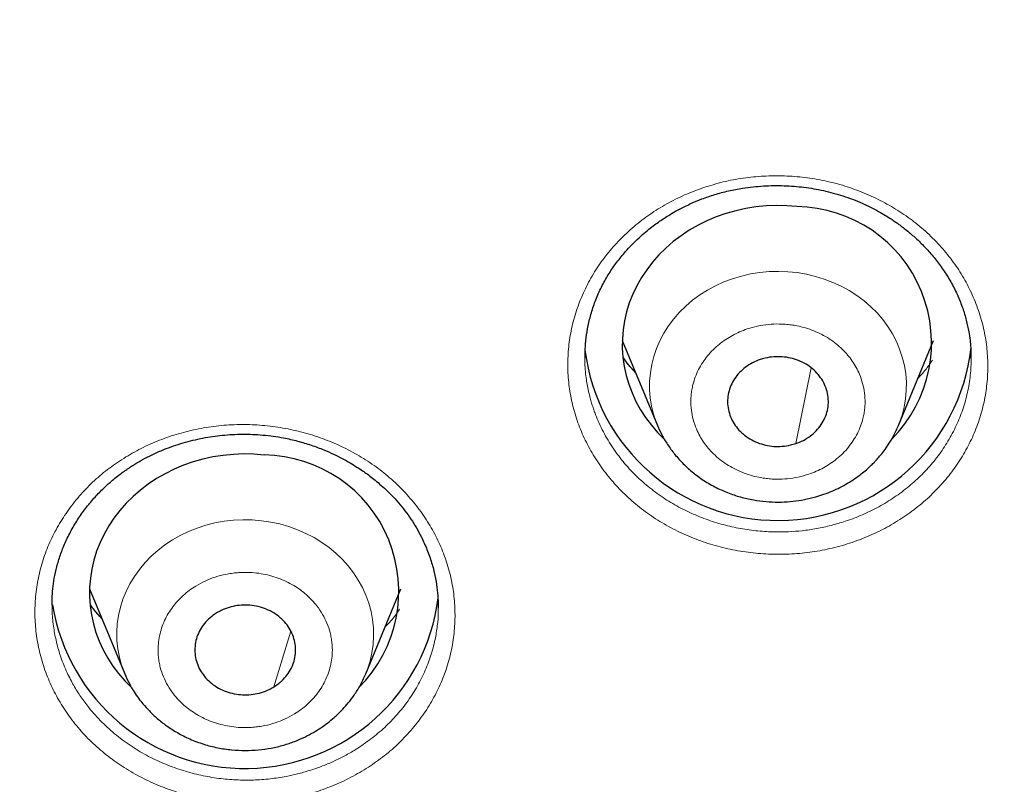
# Model space of a CAD drawing. Header units: millimetres. Extents: x 8 to 1352, y 12 to 1248.
# Tile 55 of 126: x 527 to 539, y 1138 to 1147. Entities that reach past the tile are written whole.
import ezdxf

# ---------------------------------------------------------------- set-up
doc = ezdxf.new("R2010")
doc.units = ezdxf.units.MM

msp = doc.modelspace()

# ---------------------------------------------------------------- linework, layer by layer
at = {"color": 7, "linetype": 'Continuous', "lineweight": 30}
for p, q in [((534.535, 1142.87), (534.954, 1141.858)), ((537.824, 1141.858), (538.243, 1142.87)), ((528.191, 1139.913), (528.61, 1138.9)), ((531.48, 1138.9), (531.899, 1139.913)), ((527.747, 1139.718), (527.747, 1139.728)), ((532.343, 1139.689), (532.344, 1139.681)), ((528.61, 1138.9), (528.612, 1138.895)), ((531.469, 1138.875), (531.48, 1138.9)), ((531.476, 1138.892), (531.48, 1138.9))]:
    msp.add_line(p, q, dxfattribs=at)
at = {"color": 252, "linetype": 'Continuous', "lineweight": 0}
for p, q in [((536.601, 1141.642), (536.784, 1142.543)), ((530.385, 1138.744), (530.589, 1139.406)), ((528.612, 1138.895), (528.63, 1138.856))]:
    msp.add_line(p, q, dxfattribs=at)
at = {"color": 7, "linetype": 'Continuous', "lineweight": 30, "flags": 128}
for points in [[(536.615, 1144.463), (536.493, 1144.473), (536.37, 1144.475), (536.248, 1144.471), (536.126, 1144.459), (536.005, 1144.44), (535.886, 1144.413), (535.769, 1144.38), (535.655, 1144.34), (535.544, 1144.294), (535.437, 1144.241), (535.333, 1144.182), (535.235, 1144.116), (535.142, 1144.046), (535.054, 1143.97), (534.971, 1143.888), (534.895, 1143.803), (534.826, 1143.712), (534.763, 1143.618), (534.708, 1143.521), (534.66, 1143.421), (534.619, 1143.317), (534.586, 1143.212), (534.562, 1143.105), (534.545, 1142.997), (534.536, 1142.888), (534.535, 1142.779), (534.542, 1142.669), (534.558, 1142.561), (534.581, 1142.454), (534.612, 1142.348), (534.652, 1142.245), (534.698, 1142.144), (534.752, 1142.045), (534.813, 1141.951), (534.882, 1141.86), (534.956, 1141.773), (535.032, 1141.697)], [(530.271, 1141.505), (530.149, 1141.515), (530.026, 1141.518), (529.904, 1141.513), (529.782, 1141.501), (529.661, 1141.482), (529.542, 1141.456), (529.425, 1141.423), (529.311, 1141.383), (529.2, 1141.336), (529.093, 1141.283), (528.99, 1141.224), (528.891, 1141.159), (528.798, 1141.088), (528.71, 1141.012), (528.627, 1140.931), (528.552, 1140.845), (528.482, 1140.755), (528.42, 1140.661), (528.364, 1140.563), (528.316, 1140.463), (528.275, 1140.36), (528.243, 1140.254), (528.218, 1140.147), (528.201, 1140.039), (528.192, 1139.93), (528.191, 1139.821), (528.198, 1139.712), (528.214, 1139.603), (528.237, 1139.496), (528.268, 1139.391), (528.308, 1139.287), (528.354, 1139.186), (528.408, 1139.088), (528.47, 1138.993), (528.538, 1138.902), (528.612, 1138.816), (528.686, 1138.741)]]:
    msp.add_lwpolyline(points, dxfattribs=at)
at = {"color": 252, "linetype": 'Continuous', "lineweight": 0, "flags": 128}
for points in [[(537.823, 1141.856), (537.834, 1141.884), (537.867, 1141.979), (537.892, 1142.076), (537.909, 1142.175), (537.917, 1142.274), (537.918, 1142.374), (537.91, 1142.473), (537.894, 1142.571), (537.87, 1142.669), (537.838, 1142.764), (537.799, 1142.857), (537.752, 1142.947), (537.698, 1143.034), (537.636, 1143.118), (537.569, 1143.197), (537.494, 1143.271), (537.414, 1143.341), (537.329, 1143.405), (537.238, 1143.463), (537.143, 1143.515), (537.044, 1143.561), (536.941, 1143.6), (536.836, 1143.633), (536.728, 1143.658), (536.618, 1143.677), (536.507, 1143.688), (536.395, 1143.692), (536.284, 1143.689), (536.173, 1143.678), (536.063, 1143.661), (535.954, 1143.636), (535.849, 1143.604), (535.746, 1143.566), (535.646, 1143.52), (535.55, 1143.469), (535.459, 1143.411), (535.373, 1143.348), (535.292, 1143.279), (535.217, 1143.205), (535.149, 1143.127), (535.087, 1143.044), (535.032, 1142.957), (534.984, 1142.867), (534.944, 1142.775), (534.911, 1142.679), (534.886, 1142.582), (534.87, 1142.484), (534.861, 1142.385), (534.86, 1142.285), (534.868, 1142.186), (534.884, 1142.087), (534.908, 1141.99), (534.94, 1141.895), (534.955, 1141.855)], [(531.48, 1138.9), (531.501, 1138.956), (531.532, 1139.051), (531.554, 1139.149), (531.568, 1139.248), (531.574, 1139.347), (531.572, 1139.447), (531.562, 1139.546), (531.544, 1139.644), (531.517, 1139.741), (531.483, 1139.835), (531.441, 1139.928), (531.392, 1140.017), (531.336, 1140.103), (531.272, 1140.185), (531.202, 1140.263), (531.126, 1140.335), (531.045, 1140.403), (530.957, 1140.465), (530.865, 1140.522), (530.769, 1140.572), (530.669, 1140.616), (530.565, 1140.653), (530.459, 1140.684), (530.35, 1140.707), (530.24, 1140.723), (530.129, 1140.732), (530.017, 1140.734), (529.905, 1140.729), (529.795, 1140.716), (529.685, 1140.696), (529.578, 1140.669), (529.473, 1140.635), (529.371, 1140.595), (529.272, 1140.548), (529.178, 1140.494), (529.088, 1140.435), (529.004, 1140.37), (528.925, 1140.299), (528.852, 1140.224), (528.785, 1140.144), (528.725, 1140.06), (528.672, 1139.972), (528.627, 1139.882), (528.589, 1139.788), (528.559, 1139.692), (528.536, 1139.595), (528.522, 1139.496), (528.516, 1139.396), (528.518, 1139.297), (528.528, 1139.198), (528.547, 1139.1), (528.573, 1139.003), (528.607, 1138.908), (528.61, 1138.9)]]:
    msp.add_lwpolyline(points, dxfattribs=at)
at = {"color": 7, "linetype": 'Continuous', "lineweight": 30}
for centre, radius, start, end in [((536.595, 1142.84), 1.623, 315.0244, 89.2927), ((536.388, 1143.041), 2.315, 187.1576, 353.6192), ((530.251, 1139.883), 1.623, 315.0334, 89.2926), ((530.041, 1140.093), 2.32, 189.1781, 352.9046)]:
    msp.add_arc(centre, radius, start, end, dxfattribs=at)
for points, knots in [([(546.886, 1162.736), (546.813, 1162.737), (546.474, 1162.738), (545.877, 1162.728), (545.1, 1162.706), (544.342, 1162.67), (543.602, 1162.623), (542.882, 1162.566), (542.158, 1162.498), (541.432, 1162.417), (540.705, 1162.325), (540.002, 1162.224), (539.322, 1162.116), (538.666, 1162.002), (538.033, 1161.882), (537.423, 1161.758), (536.837, 1161.63), (536.273, 1161.499), (535.735, 1161.368), (535.223, 1161.236), (534.736, 1161.104), (534.27, 1160.973), (533.805, 1160.836), (533.341, 1160.694), (532.882, 1160.548), (532.451, 1160.406), (532.047, 1160.268), (531.672, 1160.137), (531.327, 1160.012), (531.009, 1159.894), (530.717, 1159.783), (530.457, 1159.682), (530.228, 1159.592), (530.028, 1159.512), (529.848, 1159.438), (529.687, 1159.372), (529.539, 1159.311), (529.403, 1159.253), (529.277, 1159.2), (529.169, 1159.154), (529.082, 1159.116), (529.013, 1159.086), (528.951, 1159.06), (528.88, 1159.029), (528.79, 1158.989), (528.678, 1158.94), (528.548, 1158.881), (528.404, 1158.816), (528.25, 1158.746), (528.087, 1158.671), (527.916, 1158.591), (527.7, 1158.49), (527.436, 1158.363), (527.119, 1158.208), (526.784, 1158.04), (526.429, 1157.859), (526.056, 1157.663), (525.665, 1157.452), (525.256, 1157.226), (524.787, 1156.959), (524.269, 1156.655), (523.717, 1156.318), (523.185, 1155.982), (522.673, 1155.647), (522.18, 1155.314), (521.681, 1154.965), (521.176, 1154.6), (520.668, 1154.219), (520.185, 1153.845), (519.723, 1153.474), (519.275, 1153.104), (518.837, 1152.73), (518.407, 1152.351), (517.984, 1151.966), (517.663, 1151.664), (517.44, 1151.45), (517.311, 1151.326), (517.184, 1151.2), (517.058, 1151.076), (516.937, 1150.955), (516.827, 1150.845), (516.739, 1150.755), (516.671, 1150.685), (516.62, 1150.633), (516.576, 1150.587), (516.538, 1150.548), (516.506, 1150.515), (516.48, 1150.487), (516.452, 1150.459), (516.415, 1150.419), (516.36, 1150.362), (516.287, 1150.285), (516.2, 1150.193), (516.103, 1150.088), (515.999, 1149.976), (515.87, 1149.836), (515.715, 1149.665), (515.531, 1149.459), (515.335, 1149.236), (515.126, 1148.994), (514.908, 1148.736), (514.693, 1148.477), (514.489, 1148.225), (514.281, 1147.965), (514.074, 1147.699), (513.868, 1147.431), (513.683, 1147.183), (513.514, 1146.955), (513.354, 1146.734), (513.195, 1146.509), (513.033, 1146.277), (512.868, 1146.038), (512.702, 1145.791), (512.563, 1145.581), (512.455, 1145.415), (512.384, 1145.303), (512.322, 1145.207), (512.272, 1145.127), (512.233, 1145.066), (512.205, 1145.022), (512.185, 1144.989), (512.165, 1144.957), (512.14, 1144.917), (512.108, 1144.865), (512.066, 1144.797), (512.012, 1144.709), (511.947, 1144.602), (511.872, 1144.478), (511.75, 1144.274), (511.588, 1143.996), (511.393, 1143.652), (511.207, 1143.314), (511.051, 1143.022), (510.922, 1142.776), (510.819, 1142.574), (510.72, 1142.378), (510.63, 1142.195), (510.554, 1142.04), (510.491, 1141.91), (510.441, 1141.805), (510.397, 1141.712), (510.357, 1141.625), (510.31, 1141.524), (510.252, 1141.398), (510.182, 1141.245), (510.103, 1141.068), (510.016, 1140.868), (509.921, 1140.648), (509.823, 1140.416), (509.725, 1140.177), (509.64, 1139.963), (509.566, 1139.775), (509.504, 1139.614), (509.445, 1139.459), (509.392, 1139.316), (509.349, 1139.2), (509.316, 1139.11), (509.292, 1139.043), (509.271, 1138.985), (509.249, 1138.925), (509.221, 1138.845), (509.185, 1138.741), (509.142, 1138.617), (509.096, 1138.483), (509.049, 1138.342), (509.003, 1138.204), (508.962, 1138.078), (508.927, 1137.97), (508.901, 1137.89), (508.884, 1137.834), (508.871, 1137.795), (508.856, 1137.748), (508.839, 1137.691), (508.826, 1137.65), (508.819, 1137.628)], [0, 0, 0, 0, 0.004273, 0.019721, 0.034822, 0.049576, 0.063984, 0.078045, 0.091761, 0.10645, 0.120721, 0.134574, 0.14801, 0.16103, 0.173633, 0.185819, 0.197589, 0.208943, 0.219881, 0.230218, 0.240154, 0.249689, 0.258823, 0.268891, 0.278421, 0.287415, 0.295871, 0.303791, 0.311047, 0.317785, 0.324005, 0.329708, 0.334443, 0.33875, 0.342629, 0.346081, 0.349163, 0.352235, 0.354952, 0.357314, 0.359321, 0.360649, 0.361827, 0.363347, 0.365307, 0.367762, 0.370673, 0.373878, 0.377277, 0.380871, 0.384659, 0.388642, 0.395254, 0.402341, 0.409903, 0.417939, 0.426451, 0.435437, 0.444899, 0.454836, 0.46835, 0.481543, 0.494407, 0.506943, 0.519151, 0.531031, 0.544611, 0.557735, 0.570403, 0.582616, 0.594728, 0.606735, 0.618739, 0.630739, 0.642736, 0.646506, 0.650276, 0.654045, 0.657814, 0.661509, 0.664821, 0.667715, 0.669463, 0.671013, 0.672366, 0.673521, 0.67448, 0.67524, 0.675953, 0.676996, 0.678725, 0.680964, 0.683714, 0.686816, 0.690048, 0.693406, 0.69894, 0.704789, 0.710952, 0.717905, 0.725219, 0.732529, 0.739473, 0.746049, 0.753904, 0.761161, 0.76782, 0.773881, 0.77953, 0.785455, 0.791722, 0.797864, 0.804302, 0.811037, 0.814275, 0.817179, 0.819657, 0.821712, 0.823342, 0.824375, 0.825114, 0.825832, 0.82685, 0.82817, 0.829792, 0.83209, 0.834808, 0.837944, 0.8415, 0.850275, 0.858874, 0.867273, 0.875473, 0.880525, 0.885497, 0.890379, 0.894885, 0.898889, 0.901764, 0.904311, 0.906529, 0.908474, 0.910606, 0.913835, 0.917516, 0.921596, 0.926409, 0.931667, 0.937134, 0.942718, 0.948419, 0.952108, 0.955844, 0.959591, 0.962933, 0.965756, 0.96761, 0.969142, 0.970353, 0.971574, 0.973226, 0.975632, 0.97843, 0.981393, 0.984519, 0.98781, 0.990567, 0.992947, 0.994924, 0.995763, 0.996503, 0.997372, 0.998617, 1, 1, 1, 1]), ([(534.092, 1142.667), (534.092, 1142.71), (534.094, 1142.798), (534.108, 1142.938), (534.135, 1143.085), (534.177, 1143.239), (534.234, 1143.393), (534.304, 1143.543), (534.387, 1143.685), (534.482, 1143.819), (534.578, 1143.935), (534.67, 1144.032), (534.753, 1144.11), (534.83, 1144.176), (534.9, 1144.232), (534.962, 1144.277), (535.024, 1144.319), (535.092, 1144.362), (535.172, 1144.41), (535.265, 1144.459), (535.37, 1144.509), (535.494, 1144.559), (535.638, 1144.609), (535.8, 1144.652), (535.994, 1144.689), (536.215, 1144.713), (536.459, 1144.716), (536.699, 1144.697), (536.934, 1144.657), (537.166, 1144.594), (537.352, 1144.524), (537.491, 1144.458), (537.584, 1144.409), (537.666, 1144.362), (537.731, 1144.32), (537.781, 1144.286), (537.821, 1144.258), (537.861, 1144.229), (537.91, 1144.191), (537.982, 1144.131), (538.073, 1144.049), (538.176, 1143.943), (538.276, 1143.825), (538.372, 1143.693), (538.459, 1143.551), (538.532, 1143.403), (538.59, 1143.256), (538.633, 1143.113), (538.66, 1142.986), (538.677, 1142.876), (538.685, 1142.786), (538.688, 1142.71), (538.687, 1142.669), (538.687, 1142.649)], [0, 0, 0, 0, 0.021165, 0.04349, 0.066987, 0.09166, 0.116873, 0.14182, 0.166501, 0.190931, 0.215124, 0.23312, 0.2501, 0.264825, 0.27728, 0.288731, 0.298204, 0.309529, 0.323029, 0.338039, 0.354377, 0.372055, 0.394383, 0.418139, 0.441695, 0.476243, 0.509882, 0.542627, 0.575172, 0.608441, 0.64247, 0.657975, 0.673438, 0.686937, 0.697984, 0.706576, 0.712638, 0.719069, 0.727922, 0.739195, 0.759493, 0.781117, 0.803974, 0.828053, 0.853345, 0.878614, 0.902633, 0.92541, 0.94696, 0.962322, 0.976525, 0.989039, 1, 1, 1, 1]), ([(534.693, 1142.489), (534.67, 1142.512), (534.617, 1142.567), (534.572, 1142.628), (534.547, 1142.664)], [0, 0, 0, 0, 0.42457, 1, 1, 1, 1]), ([(536.177, 1142.642), (536.146, 1142.63), (536.084, 1142.606), (536.002, 1142.553), (535.93, 1142.49), (535.871, 1142.416), (535.826, 1142.334), (535.798, 1142.248), (535.786, 1142.158), (535.792, 1142.068), (535.815, 1141.979), (535.853, 1141.896), (535.907, 1141.819), (535.975, 1141.752), (536.054, 1141.695), (536.143, 1141.651), (536.239, 1141.621), (536.339, 1141.606), (536.441, 1141.607), (536.529, 1141.62), (536.581, 1141.636), (536.601, 1141.642)], [0, 0, 0, 0, 0.0529252, 0.1073853, 0.1603105, 0.2147706, 0.2676958, 0.3221559, 0.3750811, 0.4295412, 0.4824664, 0.5369265, 0.5898517, 0.6443117, 0.697237, 0.751697, 0.8046223, 0.8590823, 0.9120076, 0.9664676, 1, 1, 1, 1]), ([(536.601, 1141.642), (536.632, 1141.653), (536.694, 1141.677), (536.776, 1141.73), (536.848, 1141.794), (536.907, 1141.867), (536.952, 1141.949), (536.98, 1142.036), (536.992, 1142.126), (536.986, 1142.216), (536.964, 1142.304), (536.925, 1142.388), (536.871, 1142.465), (536.803, 1142.532), (536.724, 1142.589), (536.635, 1142.632), (536.539, 1142.662), (536.439, 1142.677), (536.337, 1142.677), (536.249, 1142.664), (536.197, 1142.648), (536.177, 1142.642)], [0, 0, 0, 0, 0.052925, 0.107385, 0.160311, 0.214771, 0.267696, 0.322156, 0.375081, 0.429541, 0.482466, 0.536926, 0.589852, 0.644312, 0.697237, 0.751697, 0.804622, 0.859082, 0.912008, 0.966468, 1, 1, 1, 1]), ([(527.746, 1139.726), (527.746, 1139.759), (527.746, 1139.826), (527.755, 1139.945), (527.777, 1140.075), (527.81, 1140.212), (527.856, 1140.354), (527.917, 1140.5), (527.993, 1140.646), (528.081, 1140.786), (528.178, 1140.915), (528.28, 1141.032), (528.385, 1141.136), (528.477, 1141.216), (528.551, 1141.274), (528.601, 1141.31), (528.643, 1141.339), (528.684, 1141.367), (528.744, 1141.405), (528.831, 1141.456), (528.946, 1141.514), (529.106, 1141.585), (529.304, 1141.653), (529.538, 1141.71), (529.774, 1141.744), (530.013, 1141.757), (530.258, 1141.747), (530.477, 1141.717), (530.67, 1141.673), (530.829, 1141.625), (530.972, 1141.572), (531.095, 1141.518), (531.199, 1141.466), (531.291, 1141.414), (531.371, 1141.365), (531.439, 1141.321), (531.5, 1141.277), (531.562, 1141.23), (531.631, 1141.174), (531.708, 1141.106), (531.789, 1141.027), (531.899, 1140.907), (532.024, 1140.743), (532.134, 1140.554), (532.212, 1140.379), (532.267, 1140.225), (532.306, 1140.073), (532.33, 1139.931), (532.342, 1139.801), (532.344, 1139.72), (532.344, 1139.681)], [0, 0, 0, 0, 0.017422, 0.036261, 0.056596, 0.078161, 0.100952, 0.124982, 0.150265, 0.175561, 0.199639, 0.222498, 0.244138, 0.264474, 0.275967, 0.284955, 0.291429, 0.297743, 0.30652, 0.321725, 0.34101, 0.361421, 0.395569, 0.428946, 0.461567, 0.494313, 0.527913, 0.5624, 0.585903, 0.609597, 0.631858, 0.649531, 0.665896, 0.680951, 0.694495, 0.705846, 0.715337, 0.726825, 0.739316, 0.754077, 0.771091, 0.789104, 0.825507, 0.862455, 0.887418, 0.912644, 0.937024, 0.959697, 0.980681, 1, 1, 1, 1]), ([(534.954, 1141.858), (534.971, 1141.82), (535.006, 1141.741), (535.075, 1141.627), (535.159, 1141.512), (535.262, 1141.397), (535.384, 1141.288), (535.521, 1141.189), (535.671, 1141.106), (535.825, 1141.041), (535.979, 1140.993), (536.133, 1140.962), (536.283, 1140.946), (536.428, 1140.943), (536.569, 1140.953), (536.705, 1140.973), (536.862, 1141.011), (537.036, 1141.072), (537.19, 1141.15), (537.304, 1141.222), (537.378, 1141.277), (537.439, 1141.327), (537.481, 1141.366), (537.51, 1141.394), (537.533, 1141.417), (537.563, 1141.448), (537.604, 1141.495), (537.654, 1141.557), (537.71, 1141.638), (537.771, 1141.739), (537.805, 1141.816), (537.824, 1141.858)], [0, 0, 0, 0, 0.0340652, 0.0710311, 0.1109907, 0.1540314, 0.2002444, 0.2490891, 0.2968416, 0.3429063, 0.3873082, 0.4300714, 0.471219, 0.5107726, 0.5487574, 0.5861826, 0.6237989, 0.6805897, 0.7378895, 0.7665765, 0.7925027, 0.8147499, 0.8333016, 0.8411878, 0.8487991, 0.8607497, 0.8779592, 0.9004565, 0.9282742, 0.9614455, 1, 1, 1, 1]), ([(528.338, 1139.559), (528.303, 1139.596), (528.254, 1139.648), (528.213, 1139.706), (528.201, 1139.722)], [0, 0, 0, 0, 0.710788, 1, 1, 1, 1]), ([(530.385, 1138.744), (530.412, 1138.762), (530.466, 1138.798), (530.531, 1138.867), (530.585, 1138.944), (530.622, 1139.028), (530.643, 1139.117), (530.647, 1139.207), (530.634, 1139.297), (530.605, 1139.383), (530.559, 1139.465), (530.499, 1139.537), (530.426, 1139.6), (530.343, 1139.651), (530.25, 1139.689), (530.152, 1139.713), (530.051, 1139.721), (529.95, 1139.715), (529.851, 1139.693), (529.769, 1139.661), (529.723, 1139.635), (529.705, 1139.625)], [0, 0, 0, 0, 0.052925, 0.107385, 0.160311, 0.214771, 0.267696, 0.322156, 0.375081, 0.429541, 0.482466, 0.536926, 0.589852, 0.644312, 0.697237, 0.751697, 0.804622, 0.859082, 0.912008, 0.966468, 1, 1, 1, 1]), ([(529.705, 1139.625), (529.678, 1139.607), (529.625, 1139.57), (529.559, 1139.501), (529.506, 1139.424), (529.468, 1139.34), (529.447, 1139.251), (529.443, 1139.161), (529.456, 1139.071), (529.485, 1138.985), (529.531, 1138.904), (529.591, 1138.831), (529.664, 1138.768), (529.748, 1138.717), (529.84, 1138.679), (529.938, 1138.656), (530.04, 1138.647), (530.14, 1138.654), (530.239, 1138.676), (530.321, 1138.707), (530.368, 1138.734), (530.385, 1138.744)], [0, 0, 0, 0, 0.052925, 0.107385, 0.160311, 0.214771, 0.267696, 0.322156, 0.375081, 0.429541, 0.482466, 0.536926, 0.589852, 0.644312, 0.697237, 0.751697, 0.804622, 0.859082, 0.912008, 0.966468, 1, 1, 1, 1]), ([(528.61, 1138.9), (528.628, 1138.861), (528.661, 1138.787), (528.718, 1138.691), (528.773, 1138.611), (528.833, 1138.535), (528.905, 1138.454), (528.999, 1138.365), (529.11, 1138.278), (529.239, 1138.195), (529.387, 1138.121), (529.548, 1138.06), (529.715, 1138.017), (529.881, 1137.993), (530.045, 1137.985), (530.203, 1137.992), (530.355, 1138.014), (530.499, 1138.048), (530.632, 1138.093), (530.751, 1138.144), (530.855, 1138.199), (530.946, 1138.255), (531.029, 1138.315), (531.096, 1138.371), (531.156, 1138.426), (531.212, 1138.483), (531.277, 1138.557), (531.347, 1138.651), (531.418, 1138.763), (531.456, 1138.848), (531.476, 1138.892)], [0, 0, 0, 0, 0.0361134, 0.0673549, 0.0937885, 0.1167472, 0.1496429, 0.1858952, 0.2255125, 0.2685054, 0.3148881, 0.3634409, 0.4107886, 0.4567588, 0.5013727, 0.5446507, 0.5866119, 0.6272738, 0.6664329, 0.7024452, 0.7349934, 0.7641046, 0.7908599, 0.8200804, 0.837359, 0.8597918, 0.887489, 0.9204938, 0.9588477, 1, 1, 1, 1])]:
    msp.add_open_spline(points, degree=3, knots=knots, dxfattribs=at)
at = {"color": 252, "linetype": 'Continuous', "lineweight": 0}
for points, knots in [([(535.503, 1144.689), (535.58, 1144.713), (535.735, 1144.761), (535.975, 1144.805), (536.219, 1144.83), (536.465, 1144.832), (536.709, 1144.813), (536.951, 1144.773), (537.187, 1144.711), (537.417, 1144.628), (537.636, 1144.526), (537.843, 1144.405), (538.035, 1144.267), (538.213, 1144.111), (538.373, 1143.941), (538.513, 1143.758), (538.632, 1143.565), (538.73, 1143.361), (538.806, 1143.149), (538.858, 1142.932), (538.886, 1142.714), (538.891, 1142.493), (538.871, 1142.272), (538.828, 1142.055), (538.761, 1141.843), (538.671, 1141.639), (538.559, 1141.442), (538.426, 1141.257), (538.274, 1141.084), (538.103, 1140.925), (537.916, 1140.782), (537.714, 1140.657), (537.5, 1140.55), (537.273, 1140.462), (537.038, 1140.394), (536.798, 1140.348), (536.553, 1140.324), (536.308, 1140.321), (536.062, 1140.339), (535.82, 1140.38), (535.584, 1140.441), (535.355, 1140.523), (535.136, 1140.624), (534.93, 1140.744), (534.738, 1140.882), (534.562, 1141.036), (534.403, 1141.204), (534.263, 1141.386), (534.143, 1141.58), (534.045, 1141.783), (533.969, 1141.994), (533.917, 1142.21), (533.888, 1142.43), (533.884, 1142.653), (533.904, 1142.875), (533.947, 1143.093), (534.014, 1143.306), (534.105, 1143.513), (534.217, 1143.711), (534.35, 1143.897), (534.502, 1144.07), (534.673, 1144.229), (534.86, 1144.373), (535.062, 1144.498), (535.276, 1144.606), (535.427, 1144.661), (535.503, 1144.689)], [0, 0, 0, 0, 0.015623, 0.031162, 0.046736, 0.062466, 0.078055, 0.093574, 0.109159, 0.124957, 0.140645, 0.156185, 0.171735, 0.187461, 0.203285, 0.218874, 0.234383, 0.249966, 0.265809, 0.281416, 0.296922, 0.31246, 0.328218, 0.343799, 0.359327, 0.374931, 0.390504, 0.406176, 0.421812, 0.437387, 0.453116, 0.468672, 0.484236, 0.499999, 0.515774, 0.531335, 0.546883, 0.562612, 0.578198, 0.593823, 0.609518, 0.625068, 0.640748, 0.656295, 0.671847, 0.687539, 0.703097, 0.718608, 0.734208, 0.750032, 0.765562, 0.781052, 0.796658, 0.812536, 0.828188, 0.843709, 0.85927, 0.875041, 0.890803, 0.906369, 0.921896, 0.937534, 0.953259, 0.968828, 0.984368, 1, 1, 1, 1]), ([(536.756, 1141.277), (536.786, 1141.288), (536.846, 1141.31), (536.932, 1141.353), (537.012, 1141.402), (537.09, 1141.459), (537.163, 1141.524), (537.229, 1141.597), (537.287, 1141.677), (537.336, 1141.761), (537.375, 1141.849), (537.4, 1141.929), (537.415, 1142.001), (537.423, 1142.064), (537.428, 1142.145), (537.423, 1142.243), (537.4, 1142.358), (537.365, 1142.46), (537.322, 1142.549), (537.275, 1142.625), (537.22, 1142.697), (537.156, 1142.766), (537.082, 1142.831), (537, 1142.891), (536.911, 1142.942), (536.817, 1142.985), (536.718, 1143.02), (536.627, 1143.042), (536.547, 1143.056), (536.476, 1143.063), (536.386, 1143.067), (536.275, 1143.063), (536.146, 1143.043), (536.032, 1143.011), (535.932, 1142.973), (535.847, 1142.931), (535.766, 1142.882), (535.688, 1142.825), (535.615, 1142.759), (535.549, 1142.686), (535.491, 1142.607), (535.442, 1142.523), (535.403, 1142.435), (535.378, 1142.354), (535.363, 1142.282), (535.355, 1142.22), (535.35, 1142.139), (535.355, 1142.04), (535.378, 1141.926), (535.413, 1141.824), (535.456, 1141.735), (535.503, 1141.658), (535.558, 1141.586), (535.623, 1141.517), (535.696, 1141.452), (535.778, 1141.393), (535.867, 1141.342), (535.961, 1141.298), (536.06, 1141.264), (536.151, 1141.241), (536.231, 1141.228), (536.302, 1141.22), (536.392, 1141.216), (536.503, 1141.221), (536.632, 1141.24), (536.714, 1141.265), (536.756, 1141.277)], [0, 0, 0, 0, 0.0150516, 0.0299786, 0.0449157, 0.0599973, 0.0763042, 0.0924596, 0.1086355, 0.1250038, 0.1413108, 0.1574661, 0.1682398, 0.1790738, 0.1900182, 0.2100292, 0.229916, 0.2499991, 0.2650357, 0.2799576, 0.2948999, 0.3099973, 0.3263042, 0.3424596, 0.3586356, 0.3750038, 0.3913108, 0.4074662, 0.4182398, 0.4290738, 0.4400183, 0.4600292, 0.479916, 0.4999991, 0.5150357, 0.5299576, 0.5448999, 0.5599973, 0.5763042, 0.5924596, 0.6086356, 0.6250038, 0.6413108, 0.6574662, 0.6682399, 0.6790738, 0.6900183, 0.7100292, 0.729916, 0.7499991, 0.7650357, 0.7799576, 0.7948999, 0.8099973, 0.8263043, 0.8424596, 0.8586356, 0.8750038, 0.8913108, 0.9074662, 0.9182399, 0.9290738, 0.9400183, 0.9600479, 0.9799348, 1, 1, 1, 1]), ([(538.689, 1142.652), (538.689, 1142.63), (538.688, 1142.538), (538.673, 1142.377), (538.631, 1142.173), (538.567, 1141.975), (538.481, 1141.784), (538.375, 1141.602), (538.251, 1141.432), (538.108, 1141.273), (537.95, 1141.129), (537.777, 1141), (537.592, 1140.887), (537.396, 1140.791), (537.205, 1140.719), (537.022, 1140.665), (536.85, 1140.628), (536.681, 1140.603), (536.516, 1140.591), (536.34, 1140.588), (536.149, 1140.599), (535.942, 1140.627), (535.735, 1140.674), (535.53, 1140.739), (535.329, 1140.822), (535.135, 1140.924), (534.949, 1141.045), (534.775, 1141.184), (534.615, 1141.341), (534.472, 1141.515), (534.347, 1141.705), (534.27, 1141.857), (534.226, 1141.962), (534.206, 1142.015), (534.187, 1142.07), (534.169, 1142.125), (534.151, 1142.19), (534.133, 1142.264), (534.117, 1142.344), (534.099, 1142.464), (534.087, 1142.572), (534.09, 1142.654), (534.091, 1142.669)], [0, 0, 0, 0, 0.010344, 0.042351, 0.074245, 0.106025, 0.137692, 0.169245, 0.200684, 0.232011, 0.263224, 0.294324, 0.325311, 0.356185, 0.386946, 0.411477, 0.435936, 0.460323, 0.482495, 0.504814, 0.533191, 0.562104, 0.591554, 0.62154, 0.652061, 0.68312, 0.714714, 0.746844, 0.779511, 0.812715, 0.846454, 0.88073, 0.889387, 0.898078, 0.906802, 0.915559, 0.92468, 0.937628, 0.950214, 0.962439, 0.993259, 1, 1, 1, 1]), ([(534.547, 1142.667), (534.57, 1142.633), (534.615, 1142.569), (534.669, 1142.511), (534.695, 1142.484)], [0, 0, 0, 0, 0.519742, 1, 1, 1, 1]), ([(538.056, 1142.418), (538.086, 1142.451), (538.15, 1142.519), (538.202, 1142.596), (538.228, 1142.635)], [0, 0, 0, 0, 0.4858456, 1, 1, 1, 1]), ([(528.624, 1141.482), (528.692, 1141.521), (528.829, 1141.601), (529.05, 1141.695), (529.28, 1141.771), (529.518, 1141.826), (529.76, 1141.86), (530.005, 1141.872), (530.251, 1141.862), (530.495, 1141.83), (530.735, 1141.778), (530.967, 1141.705), (531.191, 1141.611), (531.404, 1141.498), (531.605, 1141.367), (531.79, 1141.219), (531.956, 1141.056), (532.105, 1140.879), (532.235, 1140.69), (532.344, 1140.491), (532.429, 1140.284), (532.492, 1140.07), (532.532, 1139.852), (532.547, 1139.632), (532.539, 1139.412), (532.506, 1139.194), (532.45, 1138.979), (532.371, 1138.771), (532.269, 1138.571), (532.145, 1138.381), (532.002, 1138.202), (531.84, 1138.037), (531.66, 1137.887), (531.463, 1137.754), (531.253, 1137.638), (531.032, 1137.541), (530.802, 1137.466), (530.564, 1137.411), (530.321, 1137.376), (530.076, 1137.364), (529.83, 1137.373), (529.586, 1137.404), (529.347, 1137.455), (529.115, 1137.528), (528.892, 1137.621), (528.68, 1137.733), (528.481, 1137.863), (528.297, 1138.009), (528.129, 1138.172), (527.98, 1138.349), (527.851, 1138.537), (527.743, 1138.735), (527.656, 1138.944), (527.593, 1139.159), (527.553, 1139.379), (527.537, 1139.599), (527.546, 1139.821), (527.579, 1140.041), (527.635, 1140.258), (527.715, 1140.467), (527.817, 1140.667), (527.941, 1140.858), (528.084, 1141.038), (528.247, 1141.203), (528.425, 1141.353), (528.557, 1141.439), (528.624, 1141.482)], [0, 0, 0, 0, 0.015621, 0.031161, 0.046735, 0.062465, 0.078046, 0.093564, 0.109153, 0.124955, 0.140631, 0.156168, 0.171723, 0.187459, 0.203275, 0.218861, 0.234372, 0.249963, 0.26581, 0.281417, 0.296923, 0.312457, 0.328225, 0.34381, 0.359335, 0.374927, 0.390621, 0.406168, 0.421708, 0.437393, 0.453123, 0.468679, 0.484244, 0.500004, 0.515781, 0.531341, 0.546888, 0.562616, 0.578205, 0.593827, 0.609526, 0.625072, 0.640765, 0.656314, 0.671862, 0.687542, 0.703103, 0.718616, 0.734214, 0.750034, 0.765556, 0.781043, 0.796651, 0.812538, 0.828178, 0.843693, 0.859258, 0.875042, 0.890798, 0.906361, 0.92189, 0.937534, 0.953259, 0.968828, 0.984367, 1, 1, 1, 1]), ([(530.633, 1138.423), (530.66, 1138.44), (530.712, 1138.474), (530.784, 1138.534), (530.849, 1138.598), (530.909, 1138.671), (530.962, 1138.749), (531.007, 1138.835), (531.042, 1138.924), (531.067, 1139.016), (531.081, 1139.11), (531.084, 1139.194), (531.079, 1139.267), (531.07, 1139.329), (531.053, 1139.409), (531.021, 1139.503), (530.969, 1139.61), (530.907, 1139.701), (530.841, 1139.778), (530.775, 1139.842), (530.703, 1139.901), (530.622, 1139.954), (530.533, 1140.001), (530.437, 1140.041), (530.337, 1140.072), (530.234, 1140.094), (530.128, 1140.107), (530.034, 1140.109), (529.953, 1140.105), (529.882, 1140.097), (529.793, 1140.082), (529.687, 1140.054), (529.568, 1140.007), (529.465, 1139.952), (529.378, 1139.894), (529.306, 1139.835), (529.241, 1139.77), (529.181, 1139.698), (529.128, 1139.619), (529.083, 1139.534), (529.048, 1139.444), (529.024, 1139.352), (529.009, 1139.258), (529.007, 1139.175), (529.011, 1139.102), (529.02, 1139.039), (529.037, 1138.96), (529.069, 1138.865), (529.121, 1138.759), (529.183, 1138.667), (529.249, 1138.59), (529.315, 1138.526), (529.388, 1138.468), (529.469, 1138.414), (529.557, 1138.367), (529.653, 1138.327), (529.753, 1138.296), (529.856, 1138.274), (529.962, 1138.261), (530.056, 1138.259), (530.138, 1138.263), (530.208, 1138.271), (530.297, 1138.286), (530.403, 1138.314), (530.523, 1138.361), (530.596, 1138.402), (530.633, 1138.423)], [0, 0, 0, 0, 0.0150516, 0.0299786, 0.0449157, 0.0599973, 0.0763042, 0.0924596, 0.1086355, 0.1250038, 0.1413108, 0.1574661, 0.1682398, 0.1790738, 0.1900182, 0.2100292, 0.229916, 0.2499991, 0.2650357, 0.2799576, 0.2948999, 0.3099973, 0.3263042, 0.3424596, 0.3586356, 0.3750038, 0.3913108, 0.4074662, 0.4182398, 0.4290738, 0.4400183, 0.4600292, 0.479916, 0.4999991, 0.5150357, 0.5299576, 0.5448999, 0.5599973, 0.5763042, 0.5924596, 0.6086356, 0.6250038, 0.6413108, 0.6574662, 0.6682399, 0.6790738, 0.6900183, 0.7100292, 0.729916, 0.7499991, 0.7650357, 0.7799576, 0.7948999, 0.8099973, 0.8263043, 0.8424596, 0.8586356, 0.8750038, 0.8913108, 0.9074662, 0.9182399, 0.9290738, 0.9400183, 0.9600479, 0.9799348, 1, 1, 1, 1]), ([(532.344, 1139.681), (532.344, 1139.666), (532.346, 1139.596), (532.334, 1139.471), (532.306, 1139.295), (532.257, 1139.11), (532.182, 1138.917), (532.087, 1138.732), (531.972, 1138.557), (531.839, 1138.393), (531.689, 1138.242), (531.523, 1138.106), (531.364, 1137.998), (531.216, 1137.915), (531.085, 1137.851), (530.95, 1137.795), (530.811, 1137.747), (530.672, 1137.708), (530.516, 1137.674), (530.34, 1137.647), (530.141, 1137.633), (529.936, 1137.634), (529.727, 1137.653), (529.516, 1137.689), (529.305, 1137.745), (529.096, 1137.82), (528.891, 1137.915), (528.694, 1138.031), (528.508, 1138.167), (528.335, 1138.323), (528.213, 1138.458), (528.134, 1138.562), (528.088, 1138.626), (528.044, 1138.692), (528.003, 1138.761), (527.963, 1138.834), (527.908, 1138.946), (527.848, 1139.094), (527.796, 1139.273), (527.762, 1139.452), (527.746, 1139.599), (527.747, 1139.69), (527.747, 1139.718)], [0, 0, 0, 0, 0.00716, 0.032494, 0.05779, 0.08935, 0.120849, 0.152288, 0.183666, 0.214983, 0.246241, 0.277438, 0.308574, 0.329303, 0.350006, 0.370681, 0.39133, 0.411953, 0.431223, 0.458222, 0.485903, 0.514266, 0.543311, 0.573038, 0.603448, 0.634539, 0.666312, 0.698768, 0.731906, 0.765726, 0.800228, 0.811885, 0.823619, 0.835428, 0.847313, 0.859274, 0.873075, 0.903561, 0.931942, 0.958221, 0.986974, 1, 1, 1, 1]), ([(528.201, 1139.724), (528.216, 1139.701), (528.256, 1139.642), (528.306, 1139.59), (528.338, 1139.558)], [0, 0, 0, 0, 0.3844006, 1, 1, 1, 1]), ([(531.711, 1139.459), (531.735, 1139.482), (531.8, 1139.547), (531.851, 1139.622), (531.883, 1139.669)], [0, 0, 0, 0, 0.369227, 1, 1, 1, 1])]:
    msp.add_open_spline(points, degree=3, knots=knots, dxfattribs=at)

doc.saveas('drawing.dxf')
